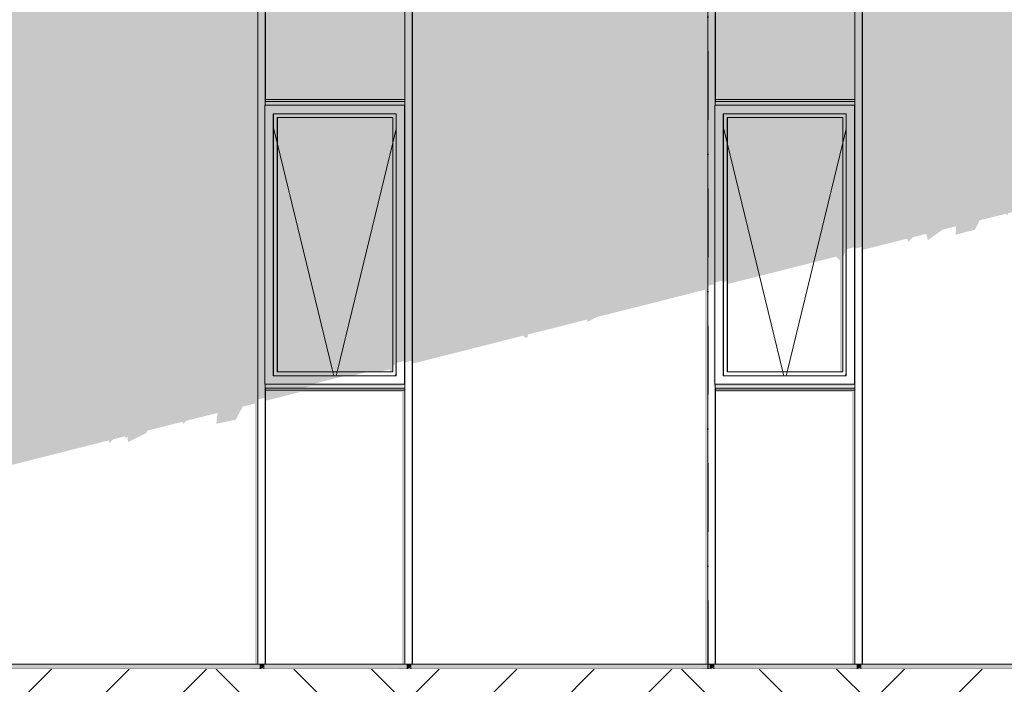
# Model space of a CAD drawing. Header units: millimetres. Extents: x 7522813 to 7573737, y -9734 to 10800.
# Tile 65 of 71: x 7548034 to 7553194, y -80 to 3405. Entities that reach past the tile are written whole.
import ezdxf
from ezdxf.enums import TextEntityAlignment as Align

# ---------------------------------------------------------------- set-up
doc = ezdxf.new("R2010")
doc.units = ezdxf.units.MM
doc.header["$MEASUREMENT"] = 0
doc.linetypes.add('Kropki i Kreski', pattern=[720, 360, -180, 0, -180])
doc.linetypes.add('Wipeout_Contour', pattern=[1000, 0, -1000])
for name, color, linetype in [('Nowe_130-Z Teren otaczajacy', 7, 'Continuous'), ('Nowe_290-A Ściany kurtynowe', 7, 'Continuous'), ('Nowe_410-K Osie', 7, 'Continuous'), ('Nowe_Wypełnienia PZT', 7, 'Continuous')]:
    doc.layers.add(name, color=color, linetype=linetype)
for name, color, linetype, lineweight in [('Nowe_130-Z Teren otaczajacy_Nr_pióra__93', 7, 'Continuous', 13), ('Nowe_290-A Ściany kurtynowe_Nr_pióra__3', 7, 'Continuous', 13), ('Nowe_290-A Ściany kurtynowe_Nr_pióra__83', 7, 'Continuous', 13), ('Nowe_290-A Ściany kurtynowe_Nr_pióra__87', 7, 'Continuous', 13), ('Nowe_410-K Osie_Nr_pióra__1', 7, 'Continuous', 13)]:
    doc.layers.add(name, color=color, linetype=linetype, lineweight=lineweight)
for name, color, linetype, lineweight, true_color in [('Nowe_290-A Ściany kurtynowe_Nr_pióra__81', 7, 'Continuous', 13, 0x6a6a6a), ('Nowe_410-K Osie_Nr_pióra__25', 7, 'Continuous', 25, 0x40a5ff), ('Nowe_Wypełnienia PZT_Nr_pióra__61', 7, 'Continuous', 13, 0x6a6a6a)]:
    doc.layers.add(name, color=color, linetype=linetype, lineweight=lineweight, true_color=true_color)
doc.styles.add('STYL_AUTOMATYCZNY_1', font='arial.ttf')

# ---------------------------------------------------------------- blocks, each defined once
blk = doc.blocks.new('ElemPrzekroju_64', base_point=(6982742.1, 0))
at = {"layer": 'Nowe_290-A Ściany kurtynowe_Nr_pióra__81', "linetype": 'Continuous', "lineweight": 0, "true_color": 0x1a1a1a}
blk.add_hatch(color=250, dxfattribs=at).paths.add_polyline_path([(7552444.3, 25), (7552444.3, 4.6), (7553969.4, 4.6), (7553969.4, 0), (7554010.7, 0), (7554010.7, 25)])
blk = doc.blocks.new('ElemPrzekroju_65', base_point=(6982742.1, 0))
at = {"layer": 'Nowe_290-A Ściany kurtynowe_Nr_pióra__81', "linetype": 'Continuous', "lineweight": 0, "true_color": 0x1a1a1a}
blk.add_hatch(color=250, dxfattribs=at).paths.add_polyline_path([(7552422.3, 25), (7551674.2, 25), (7551674.2, 4.6), (7552381.1, 4.6), (7552381.1, 0), (7552422.3, 0)])
blk = doc.blocks.new('ElemPrzekroju_66', base_point=(6982742.1, 0))
at = {"layer": 'Nowe_290-A Ściany kurtynowe_Nr_pióra__81', "linetype": 'Continuous', "lineweight": 0, "true_color": 0x1a1a1a}
blk.add_hatch(color=250, dxfattribs=at).paths.add_polyline_path([(7550085.9, 25), (7550085.9, 4.6), (7551611, 4.6), (7551611, 0), (7551652.2, 0), (7551652.2, 25)])
blk = doc.blocks.new('ElemPrzekroju_67', base_point=(6982742.1, 0))
at = {"layer": 'Nowe_290-A Ściany kurtynowe_Nr_pióra__81', "linetype": 'Continuous', "lineweight": 0, "true_color": 0x1a1a1a}
blk.add_hatch(color=250, dxfattribs=at).paths.add_polyline_path([(7549315.8, 25), (7549315.8, 4.6), (7550022.6, 4.6), (7550022.6, 0), (7550063.9, 0), (7550063.9, 25)])
blk = doc.blocks.new('ElemPrzekroju_68', base_point=(6982742.1, 0))
at = {"layer": 'Nowe_290-A Ściany kurtynowe_Nr_pióra__81', "linetype": 'Continuous', "lineweight": 0, "true_color": 0x1a1a1a}
blk.add_hatch(color=250, dxfattribs=at).paths.add_polyline_path([(7547727.4, 25), (7547727.4, 4.6), (7549252.6, 4.6), (7549252.6, 0), (7549293.8, 0), (7549293.8, 25)])
blk = doc.blocks.new('ElemPrzekroju_79', base_point=(6982742.1, 0))
at = {"layer": 'Nowe_290-A Ściany kurtynowe_Nr_pióra__81', "linetype": 'Continuous', "lineweight": 0, "true_color": 0x1a1a1a}
for points in [[(7547734.3, 3475.2), (7547734.3, 1005.3), (7548498.7, 1198.5), (7548506.4, 1185.4), (7548522.8, 1204.6), (7548585.1, 1220.4), (7548592.7, 1211.4), (7548598.1, 1220.2), (7548601.7, 1190.1), (7548697.7, 1238.2), (7548700.7, 1247.7), (7548704, 1250.4), (7548885.4, 1296.3), (7548892.8, 1285.1), (7548905.2, 1301.3), (7548987.4, 1322.1), (7548989.5, 1318.6), (7548993.7, 1323.6), (7549070.2, 1343), (7549064.3, 1286.4), (7549165.8, 1307.6), (7549202.5, 1376.4), (7549267, 1392.7), (7549267, 25), (7549281.5, 25), (7549281.5, 3568.1)], [(7549303.4, 3569.5), (7549313, 3570.1), (7549313, 3595), (7549303.4, 3594.4)], [(7549313, 3595), (7549313, 3570.1), (7549315.8, 3570.3), (7549315.8, 3595)], [(7547715.1, 3499.1), (7547705.5, 3498.5), (7547705.5, 3473.7), (7547715.1, 3474.2)], [(7547705.5, 4.6), (7547715.1, 4.6), (7547715.1, 25), (7547705.5, 25)], [(7549303.4, 25), (7549303.4, 4.6), (7549305.5, 4.6), (7549313, 13.5), (7549313, 25)], [(7549315.8, 25), (7549313, 25), (7549313, 13.5), (7549314.6, 13.5), (7549315.8, 4.6)]]:
    blk.add_hatch(color=250, dxfattribs=at).paths.add_polyline_path(points)
at = {"layer": 'Nowe_290-A Ściany kurtynowe_Nr_pióra__87', "color": 7, "linetype": 'Continuous', "lineweight": 13}
for p, q in [((7549281.5, 3568.1), (7547734.3, 3475.2)), ((7549313, 3570.1), (7549313, 3595)), ((7549313, 3595), (7549313, 3595)), ((7547705.5, 3498.5), (7547705.5, 3473.7)), ((7547705.5, 25), (7547705.5, 0)), ((7547734.3, 25), (7549281.5, 25)), ((7549313, 0), (7549313, 25))]:
    blk.add_line(p, q, dxfattribs=at)
blk = doc.blocks.new('ElemPrzekroju_80', base_point=(6982742.1, 0))
at = {"layer": 'Nowe_290-A Ściany kurtynowe_Nr_pióra__81', "linetype": 'Continuous', "lineweight": 0, "true_color": 0x1a1a1a}
for points in [[(7549322.7, 1463.1), (7549322.7, 1406.8), (7549504.2, 1452.7), (7550037.1, 1452.7), (7550037.1, 25), (7550051.6, 25), (7550051.6, 1463.1)], [(7549293.8, 4.6), (7549303.4, 4.6), (7549303.4, 25), (7549293.8, 25)], [(7550073.5, 25), (7550073.5, 4.6), (7550075.6, 4.6), (7550083.1, 13.5), (7550083.1, 25)], [(7550083.1, 25), (7550083.1, 13.5), (7550084.7, 13.5), (7550085.9, 4.6), (7550085.9, 25)]]:
    blk.add_hatch(color=250, dxfattribs=at).paths.add_polyline_path(points)
at = {"layer": 'Nowe_290-A Ściany kurtynowe_Nr_pióra__87', "color": 7, "linetype": 'Continuous', "lineweight": 13}
for p, q in [((7549293.8, 25), (7549293.8, 0)), ((7549322.7, 25), (7550051.6, 25)), ((7550083.1, 0), (7550083.1, 25))]:
    blk.add_line(p, q, dxfattribs=at)
blk = doc.blocks.new('ElemPrzekroju_81', base_point=(6982742.1, 0))
at = {"layer": 'Nowe_290-A Ściany kurtynowe_Nr_pióra__81', "linetype": 'Continuous', "lineweight": 0, "true_color": 0x1a1a1a}
for points in [[(7551671.5, 3736.5), (7551661.8, 3735.9), (7551661.8, 3711), (7551671.5, 3711.6)], [(7551671.5, 3736.5), (7551671.5, 3711.6), (7551674.2, 3711.8), (7551674.2, 3736.5)], [(7550092.8, 3616.7), (7550092.8, 1601.5), (7550672, 1747.9), (7550685.1, 1735.8), (7550687.6, 1741.3), (7550694.7, 1737.6), (7550697.7, 1754.4), (7551007.6, 1832.7), (7551009.4, 1820), (7551058, 1845.4), (7551625.4, 1988.9), (7551625.4, 25), (7551639.9, 25), (7551639.9, 3709.6)], [(7550063.9, 3640), (7550063.9, 3615.2), (7550073.5, 3615.7), (7550073.5, 3640.6)], [(7550063.9, 4.6), (7550073.5, 4.6), (7550073.5, 25), (7550063.9, 25)], [(7551671.5, 25), (7551661.8, 25), (7551661.8, 4.6), (7551663.9, 4.6), (7551671.5, 13.5)], [(7551674.2, 25), (7551671.5, 25), (7551671.5, 13.5), (7551673, 13.5), (7551674.2, 4.6)]]:
    blk.add_hatch(color=250, dxfattribs=at).paths.add_polyline_path(points)
at = {"layer": 'Nowe_290-A Ściany kurtynowe_Nr_pióra__87', "color": 7, "linetype": 'Continuous', "lineweight": 13}
for p, q in [((7551671.5, 3711.6), (7551671.5, 3736.5)), ((7551671.5, 3736.5), (7551671.5, 3736.5)), ((7551639.9, 3709.6), (7550092.8, 3616.7)), ((7550063.9, 3640), (7550063.9, 3615.2)), ((7550063.9, 25), (7550063.9, 0)), ((7550092.8, 25), (7551639.9, 25)), ((7551671.5, 0), (7551671.5, 25))]:
    blk.add_line(p, q, dxfattribs=at)
blk = doc.blocks.new('ElemPrzekroju_82', base_point=(6982742.1, 0))
at = {"layer": 'Nowe_290-A Ściany kurtynowe_Nr_pióra__81', "linetype": 'Continuous', "lineweight": 0, "true_color": 0x1a1a1a}
for points in [[(7552410, 1463.1), (7551681.1, 1463.1), (7551681.1, 1452.7), (7552395.5, 1452.7), (7552395.5, 25), (7552410, 25)], [(7551652.2, 4.6), (7551661.8, 4.6), (7551661.8, 25), (7551652.2, 25)], [(7552431.9, 4.6), (7552434, 4.6), (7552441.6, 13.5), (7552441.6, 25), (7552431.9, 25)], [(7552441.6, 25), (7552441.6, 13.5), (7552443.1, 13.5), (7552444.3, 4.6), (7552444.3, 25)]]:
    blk.add_hatch(color=250, dxfattribs=at).paths.add_polyline_path(points)
at = {"layer": 'Nowe_290-A Ściany kurtynowe_Nr_pióra__87', "color": 7, "linetype": 'Continuous', "lineweight": 13}
for p, q in [((7551652.2, 25), (7551652.2, 0)), ((7551681.1, 25), (7552410, 25)), ((7552441.6, 0), (7552441.6, 25))]:
    blk.add_line(p, q, dxfattribs=at)
blk = doc.blocks.new('ElemPrzekroju_83', base_point=(6982742.1, 0))
at = {"layer": 'Nowe_290-A Ściany kurtynowe_Nr_pióra__81', "linetype": 'Continuous', "lineweight": 0, "true_color": 0x1a1a1a}
for points in [[(7554029.9, 3878), (7554020.3, 3877.4), (7554020.3, 3852.5), (7554029.9, 3853.1)], [(7554029.9, 3878), (7554029.9, 3853.1), (7554032.6, 3853.3), (7554032.6, 3878)], [(7552451.2, 2197.6), (7552683.8, 2256.4), (7552692.2, 2240.3), (7552714.4, 2264.1), (7552784.6, 2281.9), (7552794.1, 2248.9), (7552869.3, 2303.3), (7552941.7, 2321.6), (7552938.8, 2277.3), (7553040.1, 2303.8), (7553064.1, 2352.5), (7553199.5, 2386.7), (7553209.5, 2379.2), (7553213.5, 2390.3), (7553841.4, 2549), (7553847.2, 2538.6), (7553860.8, 2553.9), (7553983.9, 2585), (7553983.9, 25), (7553998.3, 25), (7553998.3, 3851.1), (7552451.2, 3758.2)], [(7552431.9, 3782.1), (7552422.3, 3781.5), (7552422.3, 3756.7), (7552431.9, 3757.2)], [(7552431.9, 25), (7552422.3, 25), (7552422.3, 4.6), (7552431.9, 4.6)], [(7554020.3, 25), (7554020.3, 4.6), (7554022.4, 4.6), (7554029.9, 13.5), (7554029.9, 25)], [(7554032.6, 25), (7554029.9, 25), (7554029.9, 13.5), (7554031.4, 13.5), (7554032.6, 4.6)]]:
    blk.add_hatch(color=250, dxfattribs=at).paths.add_polyline_path(points)
at = {"layer": 'Nowe_290-A Ściany kurtynowe_Nr_pióra__87', "color": 7, "linetype": 'Continuous', "lineweight": 13}
for p, q in [((7554029.9, 3853.1), (7554029.9, 3878)), ((7554029.9, 3878), (7554029.9, 3878)), ((7553998.3, 3851.1), (7552451.2, 3758.2)), ((7552422.3, 3781.5), (7552422.3, 3756.7)), ((7552422.3, 25), (7552422.3, 0)), ((7552451.2, 25), (7553998.3, 25)), ((7554029.9, 0), (7554029.9, 25))]:
    blk.add_line(p, q, dxfattribs=at)
blk = doc.blocks.new('ElemPrzekroju_92', base_point=(6982742.1, 0))
at = {"layer": 'Nowe_290-A Ściany kurtynowe_Nr_pióra__81', "linetype": 'Continuous', "lineweight": 0, "true_color": 0x1a1a1a}
for points in [[(7549318.6, 2956.3), (7549361.9, 2911.3), (7550006.9, 2911.3), (7550050.2, 2956.3)], [(7549318.6, 1493.1), (7549361.9, 1538.1), (7549361.9, 2911.3), (7549318.6, 2956.3)], [(7549322.7, 2986.3), (7549322.7, 2976.3), (7550051.6, 2976.3), (7550051.6, 2986.3)], [(7550050.2, 2956.3), (7550006.9, 2911.3), (7550006.9, 1604.9), (7550050.2, 1615.9)], [(7550051.6, 2956.3), (7550050.2, 2956.3), (7550050.2, 1615.9), (7550051.6, 1607.8)], [(7549363.3, 1538.1), (7549363.3, 2911.3), (7549361.9, 2911.3), (7549361.9, 1538.1)], [(7549363.3, 2911.3), (7549363.3, 1538.1), (7549382.5, 1558.1), (7549382.5, 2891.3)], [(7550006.9, 2911.3), (7549363.3, 2911.3), (7549382.5, 2891.3), (7549989, 2891.3), (7550006.9, 2909.9)], [(7549385.2, 2891.3), (7549382.5, 2891.3), (7549382.5, 1558.1), (7549385.2, 1558.1)], [(7549385.2, 2891.3), (7549385.2, 1558.1), (7549921.4, 1558.1), (7549974.5, 1571.6), (7549974.5, 1558.1), (7549989, 1558.1), (7549989, 2891.3)], [(7549989, 1592), (7549999.7, 1594.7), (7549999.7, 1547.1), (7550006.9, 1539.5), (7550006.9, 2909.9), (7549989, 2891.3)], [(7549382.5, 1558.1), (7549363.3, 1538.1), (7549775.9, 1538.1), (7549855, 1558.1)], [(7549361.9, 1538.1), (7549318.6, 1493.1), (7549564.6, 1493.1), (7549742.6, 1538.1)], [(7549999.7, 1538.1), (7550006.9, 1538.1), (7550006.9, 1539.5), (7549999.7, 1547.1)], [(7550051.6, 1473.1), (7549322.7, 1473.1), (7549322.7, 1463.1), (7550051.6, 1463.1)]]:
    blk.add_hatch(color=250, dxfattribs=at).paths.add_polyline_path(points)
at = {"layer": 'Nowe_290-A Ściany kurtynowe_Nr_pióra__3', "color": 7, "linetype": 'Continuous', "lineweight": 13}
for p, q in [((7549363.3, 2837.4), (7549382.5, 2758.4)), ((7550006.9, 2831.9), (7549989, 2758.4)), ((7549382.5, 2758.4), (7549674.8, 1558.1)), ((7549989, 2758.4), (7549696.7, 1558.1)), ((7549674.8, 1558.1), (7549679.7, 1538.1)), ((7549696.7, 1558.1), (7549691.9, 1538.1))]:
    blk.add_line(p, q, dxfattribs=at)
at = {"layer": 'Nowe_290-A Ściany kurtynowe_Nr_pióra__83', "color": 7, "linetype": 'Continuous', "lineweight": 13}
for p, q in [((7549318.6, 2956.3), (7549318.6, 1493.1)), ((7550050.2, 2956.3), (7549318.6, 2956.3)), ((7550051.6, 2986.3), (7549322.7, 2986.3)), ((7550050.2, 1493.1), (7550050.2, 2956.3)), ((7550051.6, 2956.3), (7550050.2, 2956.3)), ((7549361.9, 1538.1), (7549361.9, 2911.3)), ((7549361.9, 2911.3), (7550006.9, 2911.3)), ((7549363.3, 1538.1), (7549363.3, 2911.3)), ((7549382.5, 2891.3), (7549989, 2891.3)), ((7549382.5, 1558.1), (7549382.5, 2891.3)), ((7549385.2, 2891.3), (7549385.2, 1558.1)), ((7549989, 2891.3), (7549989, 1558.1)), ((7550006.9, 2911.3), (7550006.9, 1538.1)), ((7549989, 1558.1), (7549382.5, 1558.1)), ((7550006.9, 1538.1), (7549361.9, 1538.1)), ((7549318.6, 1493.1), (7550050.2, 1493.1)), ((7549322.7, 1463.1), (7550051.6, 1463.1)), ((7550051.6, 1493.1), (7550050.2, 1493.1))]:
    blk.add_line(p, q, dxfattribs=at)
blk = doc.blocks.new('ElemPrzekroju_93', base_point=(6982742.1, 0))
at = {"layer": 'Nowe_290-A Ściany kurtynowe_Nr_pióra__81', "linetype": 'Continuous', "lineweight": 0, "true_color": 0x1a1a1a}
for points in [[(7552408.6, 2956.3), (7551677, 2956.3), (7551720.4, 2911.3), (7552365.3, 2911.3)], [(7551677, 2027.1), (7551720.4, 2038), (7551720.4, 2911.3), (7551677, 2956.3)], [(7551681.1, 2986.3), (7551681.1, 2976.3), (7552410, 2976.3), (7552410, 2986.3)], [(7552408.6, 2956.3), (7552365.3, 2911.3), (7552365.3, 2192.1), (7552370.4, 2202.4), (7552408.6, 2212)], [(7552410, 2956.3), (7552408.6, 2956.3), (7552408.6, 2212), (7552410, 2204)], [(7551721.7, 2911.3), (7551720.4, 2911.3), (7551720.4, 2038), (7551721.7, 2030)], [(7551721.7, 2911.3), (7551741, 2891.3), (7552347.4, 2891.3), (7552365.3, 2909.9), (7552365.3, 2911.3)], [(7551741, 2891.3), (7551721.7, 2911.3), (7551721.7, 2030), (7551741, 2034.9)], [(7551743.7, 2891.3), (7551741, 2891.3), (7551741, 2034.9), (7551743.7, 2018.7)], [(7551743.7, 2891.3), (7551743.7, 2018.7), (7551781.5, 2028.3), (7551782.1, 2026.9), (7551784.5, 2029.1), (7552312.7, 2162.6), (7552333, 2142.6), (7552333, 1558.1), (7552347.4, 1558.1), (7552347.4, 2891.3)], [(7552365.3, 2909.9), (7552347.4, 2891.3), (7552347.4, 2163), (7552348.3, 2162.2), (7552358.1, 2181.9), (7552358.1, 1547.1), (7552365.3, 1539.5)], [(7552358.1, 1547.1), (7552358.1, 1538.1), (7552365.3, 1538.1), (7552365.3, 1539.5)], [(7551681.1, 1473.1), (7551681.1, 1463.1), (7552410, 1463.1), (7552410, 1473.1)]]:
    blk.add_hatch(color=250, dxfattribs=at).paths.add_polyline_path(points)
at = {"layer": 'Nowe_290-A Ściany kurtynowe_Nr_pióra__3', "color": 7, "linetype": 'Continuous', "lineweight": 13}
for p, q in [((7551721.7, 2837.4), (7551741, 2758.4)), ((7552365.3, 2831.9), (7552347.4, 2758.4)), ((7551741, 2758.4), (7552033.2, 1558.1)), ((7552347.4, 2758.4), (7552055.1, 1558.1)), ((7552033.2, 1558.1), (7552038.1, 1538.1)), ((7552055.1, 1558.1), (7552050.3, 1538.1))]:
    blk.add_line(p, q, dxfattribs=at)
at = {"layer": 'Nowe_290-A Ściany kurtynowe_Nr_pióra__83', "color": 7, "linetype": 'Continuous', "lineweight": 13}
for p, q in [((7551677, 2956.3), (7551677, 1493.1)), ((7552408.6, 2956.3), (7551677, 2956.3)), ((7552410, 2986.3), (7551681.1, 2986.3)), ((7552408.6, 1493.1), (7552408.6, 2956.3)), ((7552410, 2956.3), (7552408.6, 2956.3)), ((7551720.4, 1538.1), (7551720.4, 2911.3)), ((7551720.4, 2911.3), (7552365.3, 2911.3)), ((7551721.7, 1538.1), (7551721.7, 2911.3)), ((7551741, 2891.3), (7552347.4, 2891.3)), ((7551741, 1558.1), (7551741, 2891.3)), ((7551743.7, 2891.3), (7551743.7, 1558.1)), ((7552347.4, 2891.3), (7552347.4, 1558.1)), ((7552365.3, 2911.3), (7552365.3, 1538.1)), ((7552347.4, 1558.1), (7551741, 1558.1)), ((7552365.3, 1538.1), (7551720.4, 1538.1)), ((7551677, 1493.1), (7552408.6, 1493.1)), ((7551681.1, 1463.1), (7552410, 1463.1)), ((7552410, 1493.1), (7552408.6, 1493.1))]:
    blk.add_line(p, q, dxfattribs=at)
blk = doc.blocks.new('ElemPrzekroju_103', base_point=(6982742.1, 0))
at = {"layer": 'Nowe_290-A Ściany kurtynowe_Nr_pióra__81', "linetype": 'Continuous', "lineweight": 0, "true_color": 0x1a1a1a}
for points in [[(7549322.7, 2986.3), (7550051.6, 2986.3), (7550051.6, 3614.3), (7549322.7, 3570.5)], [(7550073.5, 3615.7), (7550083.1, 3616.3), (7550083.1, 3641.2), (7550073.5, 3640.6)], [(7550083.1, 3641.2), (7550083.1, 3616.3), (7550085.9, 3616.5), (7550085.9, 3641.2)], [(7549293.8, 3569), (7549303.4, 3569.5), (7549303.4, 3594.4), (7549293.8, 3593.8)]]:
    blk.add_hatch(color=250, dxfattribs=at).paths.add_polyline_path(points)
at = {"layer": 'Nowe_290-A Ściany kurtynowe_Nr_pióra__87', "color": 7, "linetype": 'Continuous', "lineweight": 13}
for p, q in [((7550051.6, 3614.3), (7549322.7, 3570.5)), ((7550083.1, 3616.3), (7550083.1, 3641.2)), ((7550083.1, 3641.2), (7550083.1, 3641.2)), ((7549293.8, 3593.8), (7549293.8, 3569))]:
    blk.add_line(p, q, dxfattribs=at)
blk = doc.blocks.new('ElemPrzekroju_104', base_point=(6982742.1, 0))
at = {"layer": 'Nowe_290-A Ściany kurtynowe_Nr_pióra__81', "linetype": 'Continuous', "lineweight": 0, "true_color": 0x1a1a1a}
for points in [[(7552431.9, 3782.1), (7552431.9, 3757.2), (7552441.6, 3757.8), (7552441.6, 3782.7)], [(7552441.6, 3782.7), (7552441.6, 3757.8), (7552444.3, 3758), (7552444.3, 3782.7)], [(7551652.2, 3710.5), (7551661.8, 3711), (7551661.8, 3735.9), (7551652.2, 3735.3)], [(7551681.1, 2986.3), (7552410, 2986.3), (7552410, 3755.8), (7551681.1, 3712)]]:
    blk.add_hatch(color=250, dxfattribs=at).paths.add_polyline_path(points)
at = {"layer": 'Nowe_290-A Ściany kurtynowe_Nr_pióra__87', "color": 7, "linetype": 'Continuous', "lineweight": 13}
for p, q in [((7552441.6, 3757.8), (7552441.6, 3782.7)), ((7552441.6, 3782.7), (7552441.6, 3782.7)), ((7551652.2, 3735.3), (7551652.2, 3710.5)), ((7552410, 3755.8), (7551681.1, 3712))]:
    blk.add_line(p, q, dxfattribs=at)
blk = doc.blocks.new('ElemPrzekroju_227', base_point=(6982742.1, 0))
at = {"layer": 'Nowe_130-Z Teren otaczajacy', "linetype": 'Continuous', "lineweight": 0, "true_color": 0xaeaeae}
blk.add_hatch(color=253, dxfattribs=at).paths.add_polyline_path([(7571998.1, 0), (7544386.8, 0), (7544386.8, -160), (7571998.1, -160)])
at = {"layer": 'Nowe_130-Z Teren otaczajacy_Nr_pióra__93', "color": 7, "linetype": 'Continuous', "lineweight": 13}
blk.add_line((7571998.1, 0), (7544386.8, 0), dxfattribs=at)
blk = doc.blocks.new('ElemPrzekroju_241', base_point=(6982742.1, 0))
at = {"layer": 'Nowe_290-A Ściany kurtynowe_Nr_pióra__81', "linetype": 'Continuous', "lineweight": 0, "true_color": 0x1a1a1a}
for points in [[(7549281.5, 1483.1), (7549281.5, 1413.2), (7549320, 1422.9), (7549320, 1483.1)], [(7549322.7, 1473.1), (7549320, 1473.1), (7549320, 1422.9), (7549322.7, 1406.8)]]:
    blk.add_hatch(color=250, dxfattribs=at).paths.add_polyline_path(points)
at = {"layer": 'Nowe_290-A Ściany kurtynowe_Nr_pióra__87', "color": 7, "linetype": 'Continuous', "lineweight": 13}
for p, q in [((7549281.5, 25), (7549281.5, 1483.1)), ((7549320, 25), (7549320, 1473.1)), ((7549322.7, 1473.1), (7549322.7, 25)), ((7549281.5, 25), (7549320, 25)), ((7549320, 25), (7549322.7, 25))]:
    blk.add_line(p, q, dxfattribs=at)
blk = doc.blocks.new('ElemPrzekroju_242', base_point=(6982742.1, 0))
at = {"layer": 'Nowe_290-A Ściany kurtynowe_Nr_pióra__87', "color": 7, "linetype": 'Continuous', "lineweight": 13}
for p, q in [((7550051.6, 1473.1), (7550051.6, 1483.1)), ((7550051.6, 25), (7550051.6, 1473.1)), ((7550090.1, 25), (7550090.1, 1483.1)), ((7550092.8, 1483.1), (7550092.8, 25)), ((7550051.6, 25), (7550090.1, 25)), ((7550090.1, 25), (7550092.8, 25))]:
    blk.add_line(p, q, dxfattribs=at)
blk = doc.blocks.new('ElemPrzekroju_243', base_point=(6982742.1, 0))
at = {"layer": 'Nowe_290-A Ściany kurtynowe_Nr_pióra__81', "linetype": 'Continuous', "lineweight": 0, "true_color": 0x1a1a1a}
for points in [[(7551669.8, 1482.9), (7551678.4, 1482.9), (7551678.4, 1483.1), (7551669.8, 1483.1)], [(7551681.1, 1473.1), (7551678.4, 1473.1), (7551681.1, 1452.7)]]:
    blk.add_hatch(color=250, dxfattribs=at).paths.add_polyline_path(points)
at = {"layer": 'Nowe_290-A Ściany kurtynowe_Nr_pióra__87', "color": 7, "linetype": 'Continuous', "lineweight": 13}
for p, q in [((7551639.9, 25), (7551639.9, 1483.1)), ((7551678.4, 25), (7551678.4, 1473.1)), ((7551681.1, 1473.1), (7551681.1, 25)), ((7551639.9, 25), (7551678.4, 25)), ((7551678.4, 25), (7551681.1, 25))]:
    blk.add_line(p, q, dxfattribs=at)
blk = doc.blocks.new('ElemPrzekroju_244', base_point=(6982742.1, 0))
at = {"layer": 'Nowe_290-A Ściany kurtynowe_Nr_pióra__87', "color": 7, "linetype": 'Continuous', "lineweight": 13}
for p, q in [((7552410, 1473.1), (7552410, 1483.1)), ((7552410, 25), (7552410, 1473.1)), ((7552448.5, 25), (7552448.5, 1483.1)), ((7552451.2, 1483.1), (7552451.2, 25)), ((7552410, 25), (7552448.5, 25)), ((7552448.5, 25), (7552451.2, 25))]:
    blk.add_line(p, q, dxfattribs=at)
blk = doc.blocks.new('ElemPrzekroju_256', base_point=(6982742.1, 0))
at = {"layer": 'Nowe_290-A Ściany kurtynowe_Nr_pióra__81', "linetype": 'Continuous', "lineweight": 0, "true_color": 0x1a1a1a}
blk.add_hatch(color=250, dxfattribs=at).paths.add_polyline_path([(7549281.5, 1483.1), (7549320, 1483.1), (7549320, 1493.1), (7549318.6, 1493.1), (7549318.6, 2956.3), (7549320, 2956.3), (7549320, 2966.3), (7549281.5, 2966.3)])
at = {"layer": 'Nowe_290-A Ściany kurtynowe_Nr_pióra__87', "color": 7, "linetype": 'Continuous', "lineweight": 13}
blk.add_line((7549281.5, 1483.1), (7549281.5, 2966.3), dxfattribs=at)
blk = doc.blocks.new('ElemPrzekroju_257', base_point=(6982742.1, 0))
at = {"layer": 'Nowe_290-A Ściany kurtynowe_Nr_pióra__81', "linetype": 'Continuous', "lineweight": 0, "true_color": 0x1a1a1a}
for points in [[(7550051.6, 2966.3), (7550051.6, 1607.8), (7550090.1, 1617.6), (7550090.1, 2966.3)], [(7550092.8, 2966.3), (7550090.1, 2966.3), (7550090.1, 1617.6), (7550092.8, 1601.5)]]:
    blk.add_hatch(color=250, dxfattribs=at).paths.add_polyline_path(points)
at = {"layer": 'Nowe_290-A Ściany kurtynowe_Nr_pióra__87', "color": 7, "linetype": 'Continuous', "lineweight": 13}
for p, q in [((7550051.6, 2956.3), (7550051.6, 2966.3)), ((7550051.6, 1493.1), (7550051.6, 2956.3)), ((7550090.1, 1483.1), (7550090.1, 2966.3)), ((7550092.8, 2966.3), (7550092.8, 1483.1)), ((7550051.6, 1483.1), (7550051.6, 1493.1))]:
    blk.add_line(p, q, dxfattribs=at)
blk = doc.blocks.new('ElemPrzekroju_258', base_point=(6982742.1, 0))
at = {"layer": 'Nowe_290-A Ściany kurtynowe_Nr_pióra__81', "linetype": 'Continuous', "lineweight": 0, "true_color": 0x1a1a1a}
blk.add_hatch(color=250, dxfattribs=at).paths.add_polyline_path([(7551639.9, 2966.3), (7551639.9, 2009.3), (7551669.8, 2016.9), (7551669.8, 1483.1), (7551678.4, 1483.1), (7551678.4, 1493.1), (7551677, 1493.1), (7551677, 2956.3), (7551678.4, 2956.3), (7551678.4, 2966.3)])
at = {"layer": 'Nowe_290-A Ściany kurtynowe_Nr_pióra__87', "color": 7, "linetype": 'Continuous', "lineweight": 13}
blk.add_line((7551639.9, 1483.1), (7551639.9, 2966.3), dxfattribs=at)
blk = doc.blocks.new('ElemPrzekroju_259', base_point=(6982742.1, 0))
at = {"layer": 'Nowe_290-A Ściany kurtynowe_Nr_pióra__81', "linetype": 'Continuous', "lineweight": 0, "true_color": 0x1a1a1a}
for points in [[(7552448.5, 2966.3), (7552410, 2966.3), (7552410, 2204), (7552448.5, 2213.7)], [(7552451.2, 2966.3), (7552448.5, 2966.3), (7552448.5, 2213.7), (7552451.2, 2197.6)]]:
    blk.add_hatch(color=250, dxfattribs=at).paths.add_polyline_path(points)
at = {"layer": 'Nowe_290-A Ściany kurtynowe_Nr_pióra__87', "color": 7, "linetype": 'Continuous', "lineweight": 13}
for p, q in [((7552410, 2956.3), (7552410, 2966.3)), ((7552410, 1493.1), (7552410, 2956.3)), ((7552448.5, 1483.1), (7552448.5, 2966.3)), ((7552451.2, 2966.3), (7552451.2, 1483.1)), ((7552410, 1483.1), (7552410, 1493.1))]:
    blk.add_line(p, q, dxfattribs=at)
blk = doc.blocks.new('ElemPrzekroju_272', base_point=(6982742.1, 0))
at = {"layer": 'Nowe_290-A Ściany kurtynowe_Nr_pióra__81', "linetype": 'Continuous', "lineweight": 0, "true_color": 0x1a1a1a}
for points in [[(7549320, 3570.5), (7549281.5, 3568.2), (7549281.5, 2966.3), (7549320, 2966.3)], [(7549322.7, 3570.5), (7549320, 3570.5), (7549320, 2976.3), (7549322.7, 2976.3)]]:
    blk.add_hatch(color=250, dxfattribs=at).paths.add_polyline_path(points)
at = {"layer": 'Nowe_290-A Ściany kurtynowe_Nr_pióra__87', "color": 7, "linetype": 'Continuous', "lineweight": 13}
for p, q in [((7549320, 3570.5), (7549281.5, 3568.2)), ((7549281.5, 2966.3), (7549281.5, 3568.2)), ((7549322.7, 3570.5), (7549320, 3570.5)), ((7549320, 2976.3), (7549320, 3570.5)), ((7549322.7, 3570.5), (7549322.7, 2976.3))]:
    blk.add_line(p, q, dxfattribs=at)
blk = doc.blocks.new('ElemPrzekroju_273', base_point=(6982742.1, 0))
at = {"layer": 'Nowe_290-A Ściany kurtynowe_Nr_pióra__81', "linetype": 'Continuous', "lineweight": 0, "true_color": 0x1a1a1a}
for points in [[(7550090.1, 3616.7), (7550051.6, 3614.4), (7550051.6, 2966.3), (7550090.1, 2966.3)], [(7550092.8, 2966.3), (7550092.8, 3616.7), (7550090.1, 3616.7), (7550090.1, 2966.3)]]:
    blk.add_hatch(color=250, dxfattribs=at).paths.add_polyline_path(points)
at = {"layer": 'Nowe_290-A Ściany kurtynowe_Nr_pióra__87', "color": 7, "linetype": 'Continuous', "lineweight": 13}
for p, q in [((7550090.1, 3616.7), (7550051.6, 3614.4)), ((7550051.6, 2976.3), (7550051.6, 3614.4)), ((7550092.8, 3616.7), (7550090.1, 3616.7)), ((7550090.1, 2966.3), (7550090.1, 3616.7)), ((7550092.8, 3616.7), (7550092.8, 2966.3)), ((7550051.6, 2966.3), (7550051.6, 2976.3))]:
    blk.add_line(p, q, dxfattribs=at)
blk = doc.blocks.new('ElemPrzekroju_274', base_point=(6982742.1, 0))
at = {"layer": 'Nowe_290-A Ściany kurtynowe_Nr_pióra__81', "linetype": 'Continuous', "lineweight": 0, "true_color": 0x1a1a1a}
for points in [[(7551678.4, 3712), (7551639.9, 3709.7), (7551639.9, 2966.3), (7551678.4, 2966.3)], [(7551681.1, 3712), (7551678.4, 3712), (7551678.4, 2976.3), (7551681.1, 2976.3)]]:
    blk.add_hatch(color=250, dxfattribs=at).paths.add_polyline_path(points)
at = {"layer": 'Nowe_290-A Ściany kurtynowe_Nr_pióra__87', "color": 7, "linetype": 'Continuous', "lineweight": 13}
for p, q in [((7551678.4, 3712), (7551639.9, 3709.7)), ((7551639.9, 2966.3), (7551639.9, 3709.7)), ((7551681.1, 3712), (7551678.4, 3712)), ((7551678.4, 2976.3), (7551678.4, 3712)), ((7551681.1, 3712), (7551681.1, 2976.3))]:
    blk.add_line(p, q, dxfattribs=at)
blk = doc.blocks.new('ElemPrzekroju_275', base_point=(6982742.1, 0))
at = {"layer": 'Nowe_290-A Ściany kurtynowe_Nr_pióra__81', "linetype": 'Continuous', "lineweight": 0, "true_color": 0x1a1a1a}
for points in [[(7552448.5, 3758.2), (7552410, 3755.9), (7552410, 2966.3), (7552448.5, 2966.3)], [(7552451.2, 2966.3), (7552451.2, 3758.2), (7552448.5, 3758.2), (7552448.5, 2966.3)]]:
    blk.add_hatch(color=250, dxfattribs=at).paths.add_polyline_path(points)
at = {"layer": 'Nowe_290-A Ściany kurtynowe_Nr_pióra__87', "color": 7, "linetype": 'Continuous', "lineweight": 13}
for p, q in [((7552448.5, 3758.2), (7552410, 3755.9)), ((7552410, 2976.3), (7552410, 3755.9)), ((7552451.2, 3758.2), (7552448.5, 3758.2)), ((7552448.5, 2966.3), (7552448.5, 3758.2)), ((7552451.2, 3758.2), (7552451.2, 2966.3)), ((7552410, 2966.3), (7552410, 2976.3))]:
    blk.add_line(p, q, dxfattribs=at)
blk = doc.blocks.new('ElemPrzekroju_318', base_point=(6982742.1, 0))
at = {"layer": 'Nowe_290-A Ściany kurtynowe_Nr_pióra__81', "linetype": 'Continuous', "lineweight": 0, "true_color": 0x1a1a1a}
blk.add_hatch(color=250, dxfattribs=at).paths.add_polyline_path([(7550051.6, 2976.3), (7549320, 2976.3), (7549320, 2956.3), (7550051.6, 2956.3)])
at = {"layer": 'Nowe_290-A Ściany kurtynowe_Nr_pióra__87', "color": 7, "linetype": 'Continuous', "lineweight": 13}
for q in [(7550051.6, 2976.3), (7549320, 2956.3)]:
    blk.add_line((7549320, 2976.3), q, dxfattribs=at)
blk = doc.blocks.new('ElemPrzekroju_319', base_point=(6982742.1, 0))
at = {"layer": 'Nowe_290-A Ściany kurtynowe_Nr_pióra__81', "linetype": 'Continuous', "lineweight": 0, "true_color": 0x1a1a1a}
blk.add_hatch(color=250, dxfattribs=at).paths.add_polyline_path([(7551678.4, 2976.3), (7551678.4, 2956.3), (7552410, 2956.3), (7552410, 2976.3)])
at = {"layer": 'Nowe_290-A Ściany kurtynowe_Nr_pióra__87', "color": 7, "linetype": 'Continuous', "lineweight": 13}
for q in [(7552410, 2976.3), (7551678.4, 2956.3)]:
    blk.add_line((7551678.4, 2976.3), q, dxfattribs=at)
blk = doc.blocks.new('ElemPrzekroju_326', base_point=(6982742.1, 0))
at = {"layer": 'Nowe_290-A Ściany kurtynowe_Nr_pióra__81', "linetype": 'Continuous', "lineweight": 0, "true_color": 0x1a1a1a}
blk.add_hatch(color=250, dxfattribs=at).paths.add_polyline_path([(7549320, 1493.1), (7549320, 1473.1), (7549518.7, 1473.1), (7549557.4, 1482.9), (7550043, 1482.9), (7550051.6, 1493.1)])
at = {"layer": 'Nowe_290-A Ściany kurtynowe_Nr_pióra__87', "color": 7, "linetype": 'Continuous', "lineweight": 13}
for p, q in [((7549320, 1493.1), (7549320, 1473.1)), ((7549320, 1473.1), (7550051.6, 1473.1))]:
    blk.add_line(p, q, dxfattribs=at)
blk = doc.blocks.new('ElemPrzekroju_327', base_point=(6982742.1, 0))
at = {"layer": 'Nowe_290-A Ściany kurtynowe_Nr_pióra__81', "linetype": 'Continuous', "lineweight": 0, "true_color": 0x1a1a1a}
blk.add_hatch(color=250, dxfattribs=at).paths.add_polyline_path([(7552410, 1493.1), (7551678.4, 1493.1), (7551678.4, 1482.9), (7552401.4, 1482.9)])
at = {"layer": 'Nowe_290-A Ściany kurtynowe_Nr_pióra__87', "color": 7, "linetype": 'Continuous', "lineweight": 13}
for p, q in [((7551678.4, 1493.1), (7551678.4, 1473.1)), ((7551678.4, 1473.1), (7552410, 1473.1))]:
    blk.add_line(p, q, dxfattribs=at)
blk = doc.blocks.new('Standardowy znacznik osi[1]', base_point=(7551640.5, 10000))
at = {"layer": 'Nowe_410-K Osie_Nr_pióra__25', "color": 161, "linetype": 'Kropki i Kreski', "lineweight": 25, "true_color": 0x40a5ff}
blk.add_line((7551640.5, 9000), (7551640.5, -7933.8), dxfattribs=at)
at = {"layer": 'Nowe_410-K Osie_Nr_pióra__1', "color": 7, "lineweight": 13, "style": 'STYL_AUTOMATYCZNY_1'}
for tag, p in [('AC_MarkerText_1_0', (7551640.5, 10575)), ('AC_MarkerText_1_1', (7551640.5, -9158.8))]:
    blk.add_attdef(tag, text='', height=350, rotation=360, dxfattribs=at).set_placement(p, align=Align.TOP_CENTER)

msp = doc.modelspace()

# ---------------------------------------------------------------- block references
at = {"layer": 'Nowe_130-Z Teren otaczajacy', "lineweight": 0}
msp.add_blockref('ElemPrzekroju_227', (6982742.1, 0), dxfattribs=at)
at = {"layer": 'Nowe_290-A Ściany kurtynowe', "lineweight": 0}
for name in ['ElemPrzekroju_83', 'ElemPrzekroju_104', 'ElemPrzekroju_81', 'ElemPrzekroju_275', 'ElemPrzekroju_274', 'ElemPrzekroju_103', 'ElemPrzekroju_273', 'ElemPrzekroju_79', 'ElemPrzekroju_272', 'ElemPrzekroju_256', 'ElemPrzekroju_92', 'ElemPrzekroju_318', 'ElemPrzekroju_257', 'ElemPrzekroju_258', 'ElemPrzekroju_93', 'ElemPrzekroju_319', 'ElemPrzekroju_259', 'ElemPrzekroju_241', 'ElemPrzekroju_80', 'ElemPrzekroju_326', 'ElemPrzekroju_242', 'ElemPrzekroju_243', 'ElemPrzekroju_82', 'ElemPrzekroju_327', 'ElemPrzekroju_244', 'ElemPrzekroju_68', 'ElemPrzekroju_67', 'ElemPrzekroju_66', 'ElemPrzekroju_65', 'ElemPrzekroju_64']:
    msp.add_blockref(name, (6982742.1, 0), dxfattribs=at)
at = {"layer": 'Nowe_410-K Osie', "color": 8, "linetype": 'Continuous', "lineweight": 13}
msp.add_blockref('Standardowy znacznik osi[1]', (7551640.5, 10000), dxfattribs=at)

# ---------------------------------------------------------------- next in the draw order: wipeouts: each hides what was drawn before it
at = {"color": 254, "linetype": 'Wipeout_Contour', "lineweight": 0, "ltscale": 30193101.222523}
msp.add_wipeout([(7573736.8, 0), (7522812.5, 0), (7522812.5, -4421.1), (7573736.8, -4421.1)], dxfattribs=at).dxf.layer = 'Nowe_Wypełnienia PZT'

# ---------------------------------------------------------------- next in the draw order: hatches: boundary and pattern name
at = {"layer": 'Nowe_Wypełnienia PZT_Nr_pióra__61', "linetype": 'Continuous', "lineweight": 13, "true_color": 0x6a6a6a}
h = msp.add_hatch(dxfattribs=at)
h.set_pattern_fill('Grunt', color=251, style=0, pattern_type=2)
h.set_pattern_definition([(45, (7549240.9, -2210.6), (-609.61, 609.61), []), (45, (7549037.7, -2007.4), (-1219.22, 1219.22), []), (45, (7548834.5, -1804.2), (-1219.22, 1219.22), []), (135, (7548631.3, -1600.95), (203.2037, 203.2037), [862.12, -862.12])])
h.paths.add_polyline_path([(7573736.8, 0), (7522812.5, 0), (7522812.5, -4421.1), (7573736.8, -4421.1)])

doc.saveas('drawing.dxf')
